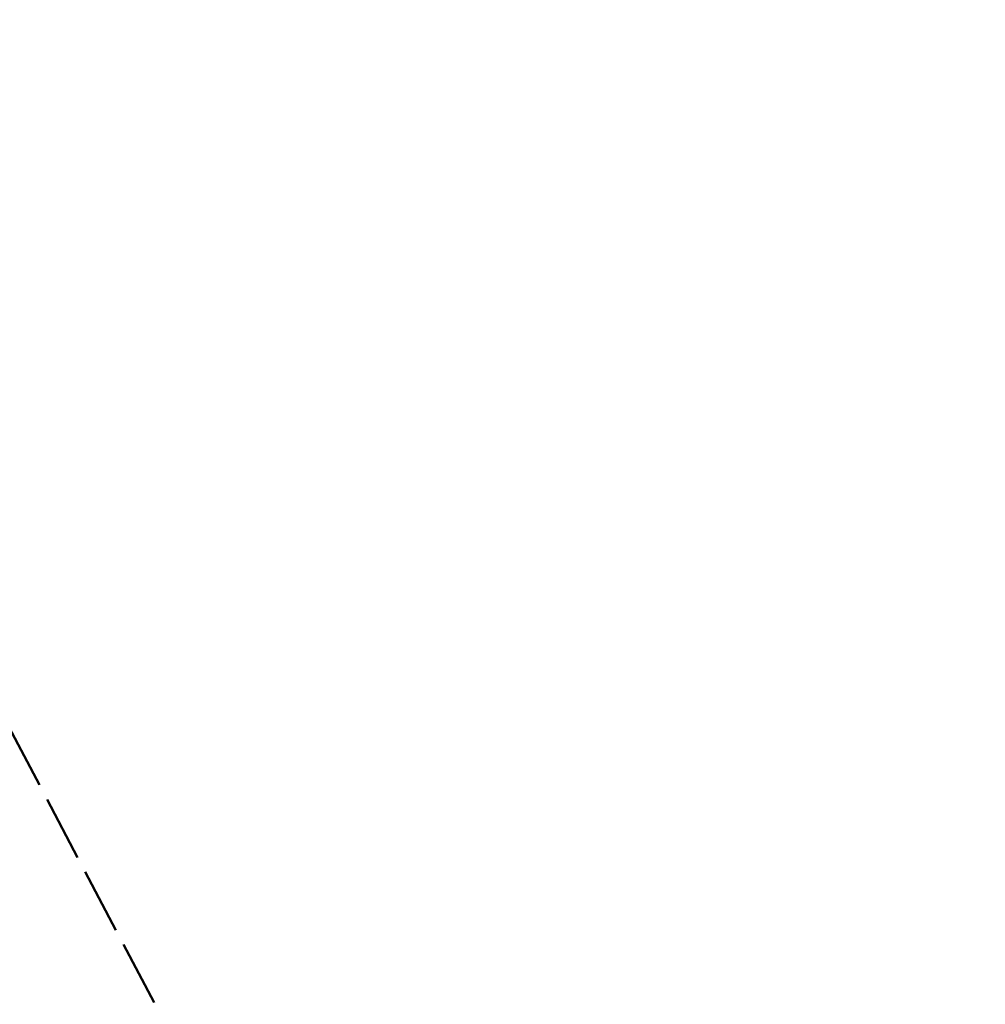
# Model space of a CAD drawing. Header units: metres. Extents: x 7529615 to 7533751, y 5721195 to 5727898.
# Tile 29 of 138: x 7531410 to 7531528, y 5724665 to 5724785. Entities that reach past the tile are written whole.
import ezdxf

# ---------------------------------------------------------------- set-up
doc = ezdxf.new("R2010")
doc.units = ezdxf.units.M
doc.linetypes.add('L_0_09', pattern=[2.5, 2, -0.5])
doc.layers.add('zakres-mdcp', color=7, linetype='L_0_09', lineweight=50, true_color=0xff05ff)

msp = doc.modelspace()

# ---------------------------------------------------------------- linework, layer by layer
at = {"layer": 'zakres-mdcp', "color": 202, "lineweight": 50, "ltscale": 4, "flags": 128}
msp.add_lwpolyline([(7531758.716, 5723850.032), (7531728.332, 5723851.794), (7531693.814, 5723894.136), (7531508.569, 5724248.602), (7531193.64, 5724847.394), (7530844.997, 5725516.068), (7530405.871, 5726335.327), (7530096.993, 5726929.301), (7529784.459, 5727520.373), (7529614.644, 5727842.41), (7529717.957, 5727897.667), (7529956.258, 5727449.278), (7530409.857, 5726589.568), (7530617.799, 5726197.499), (7530696.376, 5726240.903), (7530727.021, 5726177.862), (7530650.299, 5726135.481), (7530758.301, 5725929.636), (7531064.675, 5725351.856), (7531385.887, 5724741.515), (7531581.6, 5724370.323), (7531686.001, 5724174.745), (7531797.117, 5723955.134), (7531838.087, 5723957.501), (7531858.457, 5723931.987), (7531819.328, 5723892.549), (7531820.891, 5723857.614), (7531768.235, 5723832.41), (7531758.716, 5723850.032)], dxfattribs=at)

doc.saveas('drawing.dxf')
